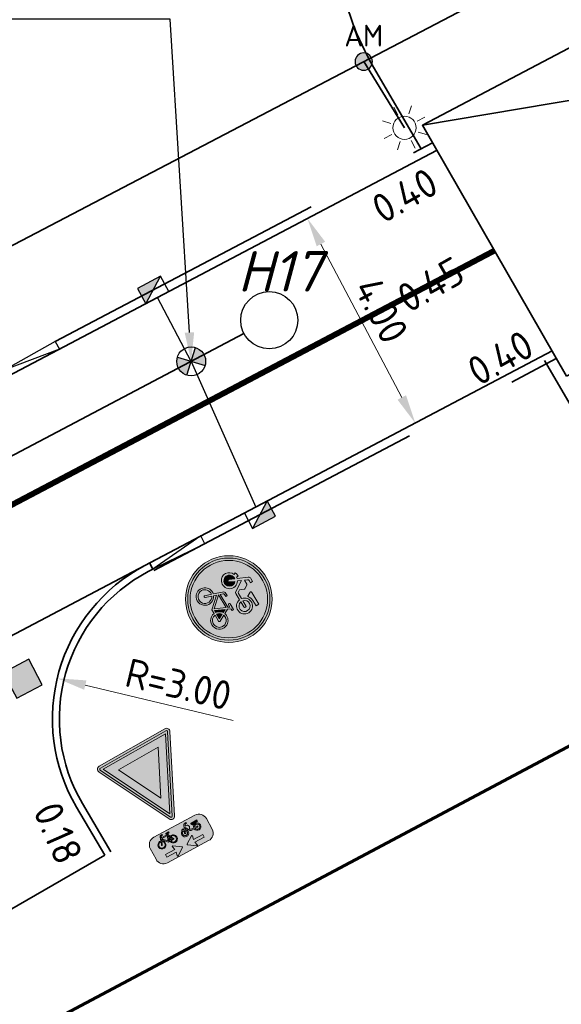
# Model space of a CAD drawing. Header units: metres. Extents: x 109063 to 109671, y 521086 to 521391.
# Tile 41 of 85: x 109225 to 109235, y 521239 to 521256. Entities that reach past the tile are written whole.
import ezdxf
from ezdxf import colors
from ezdxf.entities.mleader import LeaderData, LeaderLine
from ezdxf.enums import TextEntityAlignment as Align
from ezdxf.lldxf.tags import DXFTag
from ezdxf.math import Vec2, Vec3

# ---------------------------------------------------------------- set-up
doc = ezdxf.new("R2010")
doc.units = ezdxf.units.M
doc.header["$PDMODE"] = 2
for name, pattern in [('RI-HWA-SO', [7.4, 5, -2.4]), ('RI-HWA_AANSLUITLEIDING-SO', [4.8, 3, -1.8]), ('VH-OPSLUITBAND_120X250_A', [13, 8, -2, 1, -2]), ('VH-TROTTOIRBAND-SO', [15, 5, -2, 2, -2, 2, -2]), ('VW-30270_STREEP', [3, 0.3, -2.7])]:
    doc.linetypes.add(name, pattern=pattern)
for name, color, linetype, lineweight, true_color in [('N-OI-RI-HWA_RIOOLPUT-T25', 150, 'Continuous', 25, 0x007fff), ('N-WE-OV-KABEL_AANSLUITKABEL-G', 3, 'OV-KABEL-SO', 35, 0x00ff00), ('N-WE-RI-HWA-G', 150, 'RI-HWA-SO', 35, 0x007fff), ('N-WE-RI-HWA_KOLKAANSLUITING_PVC-G', 150, 'RI-HWA_AANSLUITLEIDING-SO', 25, 0x007fff), ('N-WE-RI-HWA_PUTNUMMER-S-200', 150, 'Continuous', 25, 0x007fff), ('N-WE-VH-KANTOPSLUITING_ELEMENT_VERLOOPBAND-120x250', 5, 'Continuous', 25, 0x0000ff), ('N-WE-VH-KANTOPSLUITING_OPSLUITBAND_120X250-G', 150, 'VH-OPSLUITBAND_120X250_A', 35, 0x007fff)]:
    doc.layers.add(name, color=color, linetype=linetype, lineweight=lineweight, true_color=true_color)
for name, color, linetype, lineweight in [('N-WE-GW-TALUD-G', 90, 'Continuous', 35), ('N-WE-KG-WERKGRENS_FASE 3A-G', 10, 'XX-WERKGRENS_CIRCEL', 70), ('N-WE-KL-ET_LS_OV_LICHTMAST-S', 190, 'Continuous', 25), ('N-WE-KW-KUNSTWERK_BRUG-G', 170, 'Continuous', 35), ('N-WE-OV-HULPSTUK_MOF-S-200', 190, 'Continuous', 25), ('N-WE-OV-KABEL_GROEP3-G', 130, 'OV-KABEL-SO', 35), ('N-WE-RI-HWA_HULPSTUK-S-250', 150, 'Continuous', 25), ('N-WE-RI-HWA_KOLK_TROTTOIRKOLK-S-200', 150, 'Continuous', 25), ('N-WE-VH-KANTOPSLUITING_TROTTOIRBAND_130X150-G', 210, 'VH-TROTTOIRBAND-SO', 35), ('N-WE-VH-KANTVERHARDING_WEG-G', 4, 'Continuous', 35), ('N-WE-VH-VERKEERSTEGEL-S', 7, 'Continuous', 25), ('N-WE-VW-MARKERING_LANGS_STREEP_30270-G', 7, 'VW-30270_STREEP', 13), ('N-WE-VW-VERKEERSTEKEN-S-200', 7, 'Continuous', 25), ('N-WE-VW-VERKEERSTEKEN_BORD-S-200', 7, 'Continuous', 25), ('N-WE-VW-VERKEERSTEKEN_BORD_ONDERBORD-S-200', 7, 'Continuous', 25), ('X-XX-AL-HOOGTELABEL-T25', 7, 'Continuous', 25), ('X-XX-AL-M', 7, 'Continuous', 18), ('X-XX-AL-T25', 7, 'Continuous', 25)]:
    doc.layers.add(name, color=color, linetype=linetype, lineweight=lineweight)
doc.layers.get('0').freeze()
doc.styles.add('NLCS-ISO', font='NLCS-ISO.ttf')
doc.styles.add('NLCS-ISO-M200-T25', font='NLCS-ISO.ttf', dxfattribs={"height": 0.5})
doc.styles.get("Standard").update_dxf_attribs({"font": 'isocpeur.ttf'})
tags = doc.linetypes.add('OV-KABEL-SO', pattern='A,4,-1,[103,NLCS.SHX,S=0.75,R=0,X=0,Y=0],-1,4,-1.5,["0V",Standard,S=1,R=0,X=0,Y=-0.5],-3', length=14.5).pattern_tags.tags
tags[18] = DXFTag(74, 10)
doc.linetypes.add('XX-WERKGRENS_CIRCEL', pattern='A,10,-2.5,[69,NLCS.SHX,S=1,R=0,X=0,Y=0],-2.5', length=15)
doc.dimstyles.new('NLCS-M200-T25-PIJL_L2_H2', dxfattribs={"dimscale": 0.2, "dimtxt": 2.5, "dimasz": 2.5, "dimexe": 2, "dimexo": 2, "dimgap": 0.7, "dimtad": 1, "dimzin": 0, "dimdsep": 46, "dimtxsty": 'NLCS-ISO-M200-T25', "dimcen": 0, "dimdle": 2, "dimclrd": 256, "dimclre": 256, "dimclrt": 256, "dimazin": 0, "dimtfac": 1, "dimtdec": 3, "dimtofl": 0, "dimtmove": 0, "dimatfit": 3, "dimfxl": 2, "dimfxlon": 1, "dimtfillclr": 256, "dimtolj": 1, "dimtzin": 0, "dimlwd": -1, "dimlwe": -1, "dimarcsym": 0})

# ---------------------------------------------------------------- blocks, each defined once
blk = doc.blocks.new('*D91')
at = {"layer": 'Defpoints', "color": 0, "transparency": 16777216}
for p in [(109229.046, 521251.924), (109232.183, 521249.055), (109230.91, 521248.385)]:
    blk.add_point(p, dxfattribs=at)
at = {"layer": 'X-XX-AL-M', "transparency": 16777216}
for p, q in [((109229.965, 521252.408), (109230.672, 521252.781)), ((109230.552, 521252.152), (109231.95, 521249.498)), ((109231.829, 521248.869), (109232.537, 521249.242))]:
    blk.add_line(p, q, dxfattribs=at)
for points in [[(109230.625, 521252.191), (109230.478, 521252.113), (109230.318, 521252.594)], [(109232.024, 521249.536), (109231.876, 521249.459), (109232.183, 521249.055)]]:
    blk.add_solid(points, dxfattribs=at)
at = {"layer": 'X-XX-AL-M', "transparency": 16777216, "insert": (109231.596, 521251.006), "char_height": 0.5, "attachment_point": 5, "rotation": 297.7841, "style": 'NLCS-ISO-M200-T25', "bg_fill": 3, "box_fill_scale": 1.1, "bg_fill_color": 256, "bg_fill_true_color": 13158600, "bg_fill_transparency": 0}
blk.add_mtext('\\A1;4.00', dxfattribs=at)
blk = doc.blocks.new('N-SVW-VERKEERSTEKEN_BORD_B06-SO')
at = {"true_color": 0xff0000}
h = blk.add_hatch(color=1, dxfattribs=at)
h.dxf.hatch_style = 1
h.paths.add_polyline_path([(-3.533, 3.13), (-0.268, -3.399, 0.284079), (0, -3.565), (0, -3.365, -0.284079), (-0.089, -3.309), (-3.354, 3.22, -0.557537), (-3.265, 3.365), (0, 3.365), (0, 3.565), (-3.265, 3.565, 0.557537)])
h = blk.add_hatch(color=1, dxfattribs=at)
h.dxf.hatch_style = 1
h.paths.add_polyline_path([(0, 3.365), (3.265, 3.365, -0.557537), (3.354, 3.22), (0.089, -3.309, -0.284079), (0, -3.365), (0, -3.565, 0.284079), (0.268, -3.399), (3.533, 3.13, 0.557537), (3.265, 3.565), (0, 3.565)])
at = {"true_color": 0xffffff}
h = blk.add_hatch(color=7, dxfattribs=at)
h.dxf.hatch_style = 1
h.paths.add_polyline_path([(-0.089, -3.309, 0.284079), (0, -3.365), (0, -3.041), (-3.103, 3.165), (0, 3.165), (0, 3.365), (-3.265, 3.365, 0.557537), (-3.354, 3.22)])
at = {"true_color": 0xff0000}
h = blk.add_hatch(color=1, dxfattribs=at)
h.dxf.hatch_style = 1
h.paths.add_polyline_path([(0, -3.041), (0, -1.476), (-1.97, 2.465), (0, 2.465), (0, 3.165), (-3.103, 3.165)], flags=17)
at = {"true_color": 0xffffff}
h = blk.add_hatch(color=7, dxfattribs=at)
h.dxf.hatch_style = 1
h.paths.add_polyline_path([(0, -3.041), (0, -3.365, 0.284079), (0.089, -3.309), (3.354, 3.22, 0.557537), (3.265, 3.365), (0, 3.365), (0, 3.165), (3.103, 3.165)])
at = {"true_color": 0xff0000}
h = blk.add_hatch(color=1, dxfattribs=at)
h.dxf.hatch_style = 1
h.paths.add_polyline_path([(0, -3.041), (3.103, 3.165), (0, 3.165), (0, 2.465), (1.97, 2.465), (0, -1.476)], flags=17)
at = {"true_color": 0xffffff}
h = blk.add_hatch(color=7, dxfattribs=at)
h.dxf.hatch_style = 1
h.paths.add_polyline_path([(0, -1.476), (1.97, 2.465), (-1.97, 2.465)])
at = {"color": 1, "lineweight": 0, "true_color": 0xff0000}
blk.add_lwpolyline([(-3.533, 3.13), (-0.268, -3.399, 0.618034), (0.268, -3.399), (3.533, 3.13, 0.557537), (3.265, 3.565), (-3.265, 3.565, 0.557537)], format="xyb", close=True, dxfattribs=at)
at = {"color": 7, "lineweight": 0, "true_color": 0xffffff}
blk.add_lwpolyline([(-3.354, 3.22), (-0.089, -3.309, 0.618034), (0.089, -3.309), (3.354, 3.22, 0.557537), (3.265, 3.365), (-3.265, 3.365, 0.557537)], format="xyb", close=True, dxfattribs=at)
for points in [[(-3.103, 3.165), (0, -3.041), (3.103, 3.165)], [(-1.97, 2.465), (0, -1.476), (1.97, 2.465)]]:
    blk.add_lwpolyline(points, close=True, dxfattribs=at)
blk = doc.blocks.new('N-SVW-VERKEERSTEKEN_BORD_G12A-SO')
at = {"true_color": 0x007dc8}
h = blk.add_hatch(color=152, dxfattribs=at)
h.dxf.hatch_style = 1
h.paths.add_polyline_path([(3.357, 1.155), (3.546, 1.22, 0.577878), (-2.833, 2.457), (-2.682, 2.326, -0.577878)])
at = {"true_color": 0xffffff}
h = blk.add_hatch(color=7, dxfattribs=at)
h.dxf.hatch_style = 1
h.paths.add_polyline_path([(-2.682, 2.326), (-2.531, 2.195, -0.577878), (3.168, 1.09), (3.357, 1.155, 0.577878)])
at = {"true_color": 0x007dc8}
h = blk.add_hatch(color=152, dxfattribs=at)
h.dxf.hatch_style = 1
h.paths.add_polyline_path([(-3.35, 0, 1), (3.35, 0, 1)])
h.paths.add_polyline_path([(-0.055, 1.663), (-0.237, 1.959, 0.255306), (-0.314, 2.001), (-0.713, 2.001), (-0.612, 2.237, -0.318303), (-0.477, 2.333), (-0.257, 2.333), (-0.257, 2.547), (-0.533, 2.547, 0.321327), (-0.764, 2.412), (-1.158, 1.528), (-1.287, 1.551), (-1.287, 1.719, 0.106802), (-1.664, 1.652), (-1.591, 1.494, 0.671062), (-1.655, 0.249, 0.948349), (-0.961, 1.449), (-0.82, 1.776), (-0.252, 0.848, 0.261076), (-0.1, 0.763), (0.525, 0.763, 0.931549), (1.903, 0.859, 0.922827), (0.53, 0.971), (0.001, 0.971, -0.255202), (-0.122, 1.039), (-0.224, 1.196), (-0.05, 1.573, 0.251346)], flags=16)
h.paths.add_polyline_path([(-1.234, 1.334), (-1.444, 0.879, 1), (-1.255, 0.792), (-1.045, 1.247, -0.86337), (-1.52, 0.425, -0.929509)], flags=0)
h.paths.add_polyline_path([(0.519, 2.001), (1.718, 2.001), (1.718, 1.719), (1.166, 1.719, 0.136609), (0.705, 1.559, -0.485649), (0.587, 1.584), (0.443, 1.89, -0.526528)], flags=16)
h.paths.add_polyline_path([(-0.556, 0.042), (-0.331, 0.043), (-0.331, -0.115), (-0.528, -0.115, 0.345861), (-0.651, -0.19), (-0.741, -0.43), (0.564, -0.43), (0.637, -0.273), (0.412, -0.273, -1), (0.412, -0.115), (0.992, -0.115), (0.992, -0.273), (0.806, -0.273), (0.682, -0.548), (0.89, -0.953, -0.318009), (1.737, -1.177, -0.476174), (1.515, -2.321, -0.529348), (0.401, -1.736), (0.041, -1.736), (-0.854, -0.745), (-0.933, -0.976, -0.427471), (-0.595, -2.017, -0.4733), (-1.739, -2.24, -0.794265), (-1.079, -0.92), (-0.809, -0.149, -0.334348)], flags=16)
h.paths.add_polyline_path([(1.689, 0.883, -0.929509), (0.744, 0.763), (1.245, 0.763, 1), (1.245, 0.971), (0.744, 0.971, -0.86337)], flags=0)
h.paths.add_polyline_path([(-0.786, -0.582), (0.491, -0.582), (0.063, -1.527)], flags=0)
h.paths.add_polyline_path([(-1.135, -1.077), (-1.332, -1.634, 1.053204), (-1.18, -1.679), (-0.989, -1.128, -0.542254), (-0.88, -2.118, -0.632638), (-1.856, -1.657, -0.479903)], flags=0)
h.paths.add_polyline_path([(0.598, -0.728), (0.75, -1.021, 0.234167), (0.401, -1.578), (0.21, -1.578)], flags=0)
h.paths.add_polyline_path([(0.823, -1.167), (1.037, -1.578), (0.564, -1.578, -0.216058)], flags=0)
h.paths.add_polyline_path([(0.964, -1.094, -0.564261), (1.744, -1.748, -0.396488), (1.099, -2.251, -0.350134), (0.564, -1.736), (1.166, -1.736, 0.566151), (1.234, -1.623)], flags=0)
h = blk.add_hatch(color=152, dxfattribs=at)
h.dxf.hatch_style = 1
h.paths.add_polyline_path([(-2.682, 2.326), (-2.833, 2.457, 0.180494), (-3.75, 0, 0.414214), (0, -3.75), (0, -3.55, -0.414214), (-3.55, 0, -0.180494)])
at = {"true_color": 0xffffff}
h = blk.add_hatch(color=7, dxfattribs=at)
h.dxf.hatch_style = 1
h.paths.add_polyline_path([(-3.35, 0, -0.180494), (-2.531, 2.195), (-2.682, 2.326, 0.180494), (-3.55, 0, 0.414214), (0, -3.55), (0, -3.35, -0.414214)])
h = blk.add_hatch(color=7, dxfattribs=at)
h.dxf.hatch_style = 1
h.paths.add_polyline_path([(-0.055, 1.663), (-0.237, 1.959, 0.255306), (-0.314, 2.001), (-0.713, 2.001), (-0.612, 2.237, -0.318303), (-0.477, 2.333), (-0.257, 2.333), (-0.257, 2.547), (-0.533, 2.547, 0.321327), (-0.764, 2.412), (-1.158, 1.528), (-1.287, 1.551), (-1.287, 1.719, 0.106802), (-1.664, 1.652), (-1.591, 1.494, 0.671062), (-1.655, 0.249, 0.948349), (-0.961, 1.449), (-0.82, 1.776), (-0.252, 0.847, 0.259153), (-0.1, 0.763), (0.525, 0.763, 0.931549), (1.903, 0.859, 0.922827), (0.53, 0.971), (0.001, 0.971, -0.255465), (-0.122, 1.039), (-0.224, 1.196), (-0.049, 1.573, 0.249583)])
h.paths.add_polyline_path([(-1.52, 0.425, -0.929509), (-1.234, 1.334), (-1.444, 0.879, 1), (-1.255, 0.792), (-1.045, 1.247, -0.86337)], flags=16)
h.paths.add_polyline_path([(1.689, 0.883, -0.929509), (0.744, 0.763), (1.245, 0.763, 1), (1.245, 0.971), (0.744, 0.971, -0.86337)], flags=16)
h = blk.add_hatch(color=7, dxfattribs=at)
h.dxf.hatch_style = 1
h.paths.add_polyline_path([(1.166, 1.719), (1.718, 1.719), (1.718, 2.001), (0.519, 2.001, 0.572156), (0.448, 1.88), (0.587, 1.584, 0.436321), (0.695, 1.552, -0.140127)])
at = {"true_color": 0x007dc8}
h = blk.add_hatch(color=152, dxfattribs=at)
h.dxf.hatch_style = 1
h.paths.add_polyline_path([(-1.045, 1.247), (-1.255, 0.792, -1), (-1.444, 0.879), (-1.234, 1.334, 0.929509), (-1.52, 0.425, 0.86337)])
h = blk.add_hatch(color=152, dxfattribs=at)
h.dxf.hatch_style = 1
h.paths.add_polyline_path([(3.75, 0, 0.083022), (3.546, 1.22), (3.357, 1.155, -0.083022), (3.55, 0, -0.414214), (0, -3.55), (0, -3.75, 0.414214)])
at = {"true_color": 0xffffff}
h = blk.add_hatch(color=7, dxfattribs=at)
h.dxf.hatch_style = 1
h.paths.add_polyline_path([(3.357, 1.155), (3.168, 1.09, -0.083022), (3.35, 0, -0.414214), (0, -3.35), (0, -3.55, 0.414214), (3.55, 0, 0.083022)])
at = {"true_color": 0x007dc8}
h = blk.add_hatch(color=152, dxfattribs=at)
h.dxf.hatch_style = 1
h.paths.add_polyline_path([(0.744, 0.971), (1.245, 0.971, -1), (1.245, 0.763), (0.744, 0.763, 0.929509), (1.689, 0.883, 0.86337)])
at = {"true_color": 0xffffff}
h = blk.add_hatch(color=7, dxfattribs=at)
h.dxf.hatch_style = 1
h.paths.add_polyline_path([(0.682, -0.548), (0.806, -0.273), (0.992, -0.273), (0.992, -0.115), (0.412, -0.115, 1), (0.412, -0.273), (0.637, -0.273), (0.564, -0.43), (-0.741, -0.43), (-0.651, -0.19, -0.345861), (-0.528, -0.115), (-0.331, -0.115), (-0.331, 0.043), (-0.556, 0.042, 0.334348), (-0.809, -0.149), (-1.079, -0.92, 0.794265), (-1.739, -2.24, 0.4733), (-0.595, -2.017, 0.427471), (-0.933, -0.976), (-0.854, -0.745), (0.041, -1.736), (0.401, -1.736, 0.529348), (1.515, -2.321, 0.476174), (1.737, -1.177, 0.318009), (0.89, -0.953)])
h.paths.add_polyline_path([(-0.786, -0.582), (0.491, -0.582), (0.063, -1.527)], flags=16)
h.paths.add_polyline_path([(-0.989, -1.128, -0.542254), (-0.88, -2.118, -0.632638), (-1.856, -1.657, -0.479903), (-1.135, -1.077), (-1.332, -1.634, 1.053204), (-1.18, -1.679)], flags=16)
h.paths.add_polyline_path([(0.598, -0.728), (0.75, -1.021, 0.234167), (0.401, -1.578), (0.21, -1.578)], flags=16)
h.paths.add_polyline_path([(0.823, -1.167), (1.037, -1.578), (0.564, -1.578, -0.216058)], flags=16)
h.paths.add_polyline_path([(0.564, -1.736), (1.166, -1.736, 0.566151), (1.234, -1.623), (0.964, -1.094, -0.564261), (1.744, -1.748, -0.396488), (1.099, -2.251, -0.350134)], flags=16)
at = {"true_color": 0x007dc8}
h = blk.add_hatch(color=152, dxfattribs=at)
h.dxf.hatch_style = 1
h.paths.add_polyline_path([(-0.786, -0.582), (0.063, -1.527), (0.491, -0.582)])
h = blk.add_hatch(color=152, dxfattribs=at)
h.dxf.hatch_style = 1
h.paths.add_polyline_path([(0.21, -1.578), (0.401, -1.578, -0.234167), (0.75, -1.021), (0.598, -0.728)])
h = blk.add_hatch(color=152, dxfattribs=at)
h.dxf.hatch_style = 1
h.paths.add_polyline_path([(-1.332, -1.634), (-1.135, -1.077, 0.479903), (-1.856, -1.657, 0.632638), (-0.88, -2.118, 0.542254), (-0.989, -1.128), (-1.18, -1.679, -1.053204)])
h = blk.add_hatch(color=152, dxfattribs=at)
h.dxf.hatch_style = 1
h.paths.add_polyline_path([(1.744, -1.748, 0.564261), (0.964, -1.094), (1.234, -1.623, -0.566151), (1.166, -1.736), (0.564, -1.736, 0.350134), (1.099, -2.251, 0.396488)])
h = blk.add_hatch(color=152, dxfattribs=at)
h.dxf.hatch_style = 1
h.paths.add_polyline_path([(1.037, -1.578), (0.823, -1.167, 0.216058), (0.564, -1.578)])
at = {"color": 7, "lineweight": 0, "true_color": 0xffffff}
for points in [[(0.53, 0.971, -0.922827), (1.903, 0.859, -0.931549), (0.525, 0.763), (-0.1, 0.763, -0.259153), (-0.252, 0.847), (-0.82, 1.776), (-0.961, 1.449, -0.948349), (-1.655, 0.249, -0.671062), (-1.591, 1.494), (-1.664, 1.652, -0.106802), (-1.287, 1.719), (-1.287, 1.551), (-1.158, 1.528), (-0.764, 2.412, -0.321327), (-0.533, 2.547), (-0.257, 2.547), (-0.257, 2.333), (-0.477, 2.333, 0.318303), (-0.612, 2.237), (-0.713, 2.001), (-0.314, 2.001, -0.265598), (-0.235, 1.956), (-0.055, 1.663, -0.249583), (-0.049, 1.573), (-0.224, 1.196), (-0.122, 1.039, 0.255465), (0.001, 0.971)], [(1.718, 2.001), (0.519, 2.001, 0.526528), (0.443, 1.89), (0.587, 1.584, 0.485649), (0.705, 1.559, -0.136609), (1.166, 1.719), (1.718, 1.719)], [(-1.045, 1.247, -0.86337), (-1.52, 0.425, -0.929509), (-1.234, 1.334), (-1.444, 0.879, 1), (-1.255, 0.792)], [(0.744, 0.971, -0.86337), (1.689, 0.883, -0.929509), (0.744, 0.763), (1.245, 0.763, 1), (1.245, 0.971)], [(0.682, -0.548), (0.806, -0.273), (0.992, -0.273), (0.992, -0.115), (0.412, -0.115, 1), (0.412, -0.273), (0.637, -0.273), (0.564, -0.43), (-0.741, -0.43), (-0.651, -0.19, -0.345861), (-0.528, -0.115), (-0.331, -0.115), (-0.331, 0.043), (-0.556, 0.042, 0.334348), (-0.809, -0.149), (-1.079, -0.92, 0.794265), (-1.739, -2.24, 0.4733), (-0.595, -2.017, 0.427471), (-0.933, -0.976), (-0.854, -0.745), (0.041, -1.736), (0.401, -1.736, 0.529348), (1.515, -2.321, 0.476174), (1.737, -1.177, 0.318009), (0.89, -0.953)], [(0.598, -0.728), (0.21, -1.578), (0.401, -1.578, -0.234167), (0.75, -1.021)], [(-0.989, -1.128, -0.542254), (-0.88, -2.118, -0.632638), (-1.856, -1.657, -0.479903), (-1.135, -1.077), (-1.332, -1.634, 1.053204), (-1.18, -1.679)], [(0.964, -1.094, -0.564261), (1.744, -1.748, -0.396488), (1.099, -2.251, -0.350134), (0.564, -1.736), (1.166, -1.736, 0.566151), (1.234, -1.623)], [(1.037, -1.578), (0.823, -1.167, 0.216058), (0.564, -1.578)]]:
    blk.add_lwpolyline(points, format="xyb", close=True, dxfattribs=at)
blk.add_lwpolyline([(0.491, -0.582), (-0.786, -0.582), (0.063, -1.527)], close=True, dxfattribs=at)
at = {"color": 152, "lineweight": 0, "true_color": 0x007dc8}
blk.add_circle((0, 0), 3.75, dxfattribs=at)
at = {"color": 7, "lineweight": 0, "true_color": 0xffffff}
for radius in [3.55, 3.35]:
    blk.add_circle((0, 0), radius, dxfattribs=at)
blk = doc.blocks.new('*D248')
at = {"layer": 'Defpoints', "color": 0, "transparency": 16777216}
for p in [(109225.99, 521244.639), (109228.907, 521243.938)]:
    blk.add_point(p, dxfattribs=at)
at = {"layer": 'X-XX-AL-M', "transparency": 16777216}
blk.add_line((109229.034, 521243.908), (109226.476, 521244.522), dxfattribs=at)
blk.add_solid([(109226.496, 521244.603), (109226.457, 521244.441), (109225.99, 521244.639)], dxfattribs=at)
at = {"layer": 'X-XX-AL-M', "transparency": 16777216, "insert": (109228.089, 521244.536), "char_height": 0.5, "attachment_point": 5, "rotation": 346.4885, "style": 'NLCS-ISO-M200-T25'}
blk.add_mtext('\\A1;R=3.00', dxfattribs=at)
blk = doc.blocks.new('SKL-ET_OV_LICHTMAST-SO')
at = {"color": 0, "linetype": 'ByBlock', "lineweight": 18}
for points in [[(0, 2), (0, 1.25)], [(-1.414, 1.414), (-0.884, 0.884)], [(0.884, 0.884), (1.414, 1.414)], [(-1.25, 0), (-2, 0)], [(2, 0), (1.25, 0)], [(-1.414, -1.414), (-0.884, -0.884)], [(0, -1.25), (0, -2)], [(0.884, -0.884), (1.414, -1.414)]]:
    blk.add_lwpolyline(points, dxfattribs=at)
blk.add_circle((0, 0), 1, dxfattribs=at)
blk = doc.blocks.new('SVH-KANTOPSLUITING_VERLOOP_120X250_130 150X250_RECHTS')
for p, q in [((-1, 0), (0, -0.12)), ((-1, 0), (0, 0)), ((-1, -0.15), (-1, 0)), ((0, -0.12), (0, 0)), ((-1, -0.15), (0, -0.12))]:
    blk.add_line(p, q)
blk = doc.blocks.new('SVH-KANTOPSLUITING_VERLOOP_120X250_130 150X250_LINKS')
for p, q in [((1, 0), (0, -0.12)), ((0, -0.12), (0, 0)), ((1, 0), (0, 0)), ((1, -0.15), (1, 0)), ((1, -0.15), (0, -0.12))]:
    blk.add_line(p, q)
blk = doc.blocks.new('SRI-KOLK_TROTTOIR-SO')
blk.add_hatch(color=256).paths.add_polyline_path([(1.125, 1.5), (-1.125, 1.5), (-1.125, 0)])
blk.add_line((-1.125, 0), (1.125, 1.5))
at = {"flags": 128}
blk.add_lwpolyline([(-1.125, 0), (1.125, 0), (1.125, 1.5), (-1.125, 1.5)], close=True, dxfattribs=at)
blk = doc.blocks.new('SRI-PUTNUMMER-SO')
blk.add_circle((0, 0), 3.09)
at = {"style": 'NLCS-ISO'}
blk.add_attdef('PUTNR', text='', height=1.8, dxfattribs=at).set_placement((0, 0), align=Align.MIDDLE_CENTER)
blk = doc.blocks.new('N-SVW-VERKEERSTEKEN_BORD_ONDERBORD_OB503OB04-SO')
at = {"true_color": 0xffffff}
h = blk.add_hatch(color=7, dxfattribs=at)
h.dxf.hatch_style = 1
edge = h.paths.add_edge_path()
edge.add_line((2.75, -0.524), (2.75, 0.524))
edge.add_arc((2.024, 0.524), 0.726, 0, 90)
edge.add_line((2.024, 1.25), (-2.024, 1.25))
edge.add_arc((-2.024, 0.524), 0.726, 90, 180)
edge.add_line((-2.75, 0.524), (-2.75, -0.524))
edge.add_arc((-2.024, -0.524), 0.726, 180, 270)
edge.add_line((-2.024, -1.25), (2.024, -1.25))
edge.add_arc((2.024, -0.524), 0.726, 270, 360)
at = {"true_color": 0x191919}
h = blk.add_hatch(color=250, dxfattribs=at)
h.dxf.hatch_style = 1
h.paths.add_polyline_path([(-0.816, 0.845), (-0.759, 0.973), (-0.673, 0.973), (-0.673, 1.046), (-0.941, 1.046, 1), (-0.941, 0.973), (-0.837, 0.973), (-0.871, 0.9), (-1.475, 0.9), (-1.434, 1.011, -0.345861), (-1.376, 1.046), (-1.285, 1.046), (-1.285, 1.119), (-1.389, 1.119, 0.334348), (-1.507, 1.03), (-1.632, 0.673, 0.794265), (-1.937, 0.062, 0.4733), (-1.408, 0.165, 0.427471), (-1.564, 0.647), (-1.528, 0.754), (-1.113, 0.295), (-0.946, 0.295, 0.529348), (-0.43, 0.024, 0.476174), (-0.327, 0.554, 0.318009), (-0.72, 0.657)])
h.paths.add_polyline_path([(-1.496, 0.829), (-0.905, 0.829), (-1.103, 0.392)], flags=16)
h.paths.add_polyline_path([(-1.59, 0.577, -0.542254), (-1.539, 0.118, -0.632638), (-1.991, 0.332, -0.479903), (-1.658, 0.6), (-1.749, 0.342, 1.053204), (-1.679, 0.321)], flags=16)
h.paths.add_polyline_path([(-0.855, 0.762), (-0.785, 0.626, 0.234167), (-0.946, 0.368), (-1.035, 0.368)], flags=16)
h.paths.add_polyline_path([(-0.751, 0.558), (-0.652, 0.368), (-0.871, 0.368, -0.216058)], flags=16)
h.paths.add_polyline_path([(-0.871, 0.295), (-0.592, 0.295, 0.566151), (-0.561, 0.347), (-0.686, 0.592, -0.564261), (-0.324, 0.29, -0.396488), (-0.623, 0.057, -0.350134)], flags=16)
h = blk.add_hatch(color=250, dxfattribs=at)
h.dxf.hatch_style = 1
h.paths.add_polyline_path([(1.135, 0.658), (1.051, 0.795, 0.255306), (1.015, 0.815), (0.83, 0.815), (0.877, 0.924, -0.318303), (0.94, 0.968), (1.041, 0.968), (1.041, 1.067), (0.913, 1.067, 0.321327), (0.807, 1.005), (0.624, 0.596), (0.564, 0.606), (0.564, 0.684, 0.106802), (0.39, 0.653), (0.423, 0.58, 0.671062), (0.394, 0.003, 0.948349), (0.715, 0.559), (0.781, 0.71), (1.044, 0.28, 0.259153), (1.114, 0.241), (1.403, 0.241, 0.931549), (2.042, 0.286, 0.922827), (1.406, 0.338), (1.161, 0.338, -0.255465), (1.104, 0.369), (1.057, 0.442), (1.138, 0.617, 0.249583)])
h.paths.add_polyline_path([(0.456, 0.085, -0.929509), (0.589, 0.506), (0.492, 0.295, 1), (0.579, 0.255), (0.676, 0.465, -0.86337)], flags=16)
h.paths.add_polyline_path([(1.943, 0.297, -0.929509), (1.505, 0.241), (1.737, 0.241, 1), (1.737, 0.338), (1.505, 0.338, -0.86337)], flags=16)
h = blk.add_hatch(color=250, dxfattribs=at)
h.dxf.hatch_style = 1
h.paths.add_polyline_path([(1.701, 0.684), (1.956, 0.684), (1.956, 0.815), (1.401, 0.815, 0.572156), (1.368, 0.759), (1.432, 0.622, 0.436321), (1.482, 0.607, -0.140127)])
h = blk.add_hatch(color=250, dxfattribs=at)
h.dxf.hatch_style = 1
edge = h.paths.add_edge_path()
edge.add_arc((-0.285, -0.673), 0.0508, -55.44885, 55.3151, ccw=False)
edge.add_line((-0.257, -0.715), (-0.909, -1.165))
edge.add_arc((-0.938, -1.125), 0.0497, 163.01956, 304.61802, ccw=False)
edge.add_line((-0.985, -1.11), (-0.912, -0.798))
edge.add_line((-0.912, -0.798), (-1.831, -0.798))
edge.add_line((-1.831, -0.798), (-1.831, -0.547))
edge.add_line((-1.831, -0.547), (-0.912, -0.547))
edge.add_line((-0.912, -0.547), (-0.985, -0.234))
edge.add_arc((-0.936, -0.223), 0.0509, 59.15237, 193.20552, ccw=False)
edge.add_line((-0.909, -0.179), (-0.256, -0.631))
h = blk.add_hatch(color=250, dxfattribs=at)
h.dxf.hatch_style = 1
edge = h.paths.add_edge_path()
edge.add_arc((0.285, -0.673), 0.0508, 484.6849, 595.44885)
edge.add_line((0.257, -0.715), (0.909, -1.165))
edge.add_arc((0.938, -1.125), 0.0497, 235.38198, 376.98044)
edge.add_line((0.985, -1.11), (0.912, -0.798))
edge.add_line((0.912, -0.798), (1.831, -0.798))
edge.add_line((1.831, -0.798), (1.831, -0.547))
edge.add_line((1.831, -0.547), (0.912, -0.547))
edge.add_line((0.912, -0.547), (0.985, -0.234))
edge.add_arc((0.936, -0.223), 0.0509, 346.79448, 480.84763)
edge.add_line((0.909, -0.179), (0.256, -0.631))
at = {"color": 250, "lineweight": 0, "true_color": 0x191919}
for points in [[(2.75, -0.524), (2.75, 0.524, 0.414214), (2.024, 1.25), (-2.024, 1.25, 0.414214), (-2.75, 0.524), (-2.75, -0.524, 0.414214), (-2.024, -1.25), (2.024, -1.25, 0.414214)], [(-0.816, 0.845), (-0.759, 0.973), (-0.673, 0.973), (-0.673, 1.046), (-0.941, 1.046, 1), (-0.941, 0.973), (-0.837, 0.973), (-0.871, 0.9), (-1.475, 0.9), (-1.434, 1.011, -0.345861), (-1.376, 1.046), (-1.285, 1.046), (-1.285, 1.119), (-1.389, 1.119, 0.334348), (-1.507, 1.03), (-1.632, 0.673, 0.794265), (-1.937, 0.062, 0.4733), (-1.408, 0.165, 0.427471), (-1.564, 0.647), (-1.528, 0.754), (-1.113, 0.295), (-0.946, 0.295, 0.529348), (-0.43, 0.024, 0.476174), (-0.327, 0.554, 0.318009), (-0.72, 0.657)], [(1.406, 0.338, -0.922827), (2.042, 0.286, -0.931549), (1.403, 0.241), (1.114, 0.241, -0.259153), (1.044, 0.28), (0.781, 0.71), (0.715, 0.559, -0.948349), (0.394, 0.003, -0.671062), (0.423, 0.58), (0.39, 0.653, -0.106802), (0.564, 0.684), (0.564, 0.606), (0.624, 0.596), (0.807, 1.005, -0.321327), (0.913, 1.067), (1.041, 1.067), (1.041, 0.968), (0.94, 0.968, 0.318303), (0.877, 0.924), (0.83, 0.815), (1.015, 0.815, -0.265598), (1.052, 0.794), (1.135, 0.658, -0.249583), (1.138, 0.617), (1.057, 0.442), (1.104, 0.369, 0.255465), (1.161, 0.338)], [(-1.59, 0.577, -0.542254), (-1.539, 0.118, -0.632638), (-1.991, 0.332, -0.479903), (-1.658, 0.6), (-1.749, 0.342, 1.053204), (-1.679, 0.321)], [(-0.855, 0.762), (-1.035, 0.368), (-0.946, 0.368, -0.234167), (-0.785, 0.626)], [(-0.686, 0.592, -0.564261), (-0.324, 0.29, -0.396488), (-0.623, 0.057, -0.350134), (-0.871, 0.295), (-0.592, 0.295, 0.566151), (-0.561, 0.347)], [(-0.652, 0.368), (-0.751, 0.558, 0.216058), (-0.871, 0.368)], [(0.676, 0.465, -0.86337), (0.456, 0.085, -0.929509), (0.589, 0.506), (0.492, 0.295, 1), (0.579, 0.255)], [(1.956, 0.815), (1.401, 0.815, 0.526528), (1.366, 0.764), (1.432, 0.622, 0.485649), (1.487, 0.61, -0.136609), (1.701, 0.684), (1.956, 0.684)], [(1.505, 0.338, -0.86337), (1.943, 0.297, -0.929509), (1.505, 0.241), (1.737, 0.241, 1), (1.737, 0.338)], [(-1.831, -0.547), (-0.912, -0.547), (-0.985, -0.234, -0.662219), (-0.909, -0.179), (-0.256, -0.631, -0.524067), (-0.256, -0.715), (-0.909, -1.165, -0.710653), (-0.985, -1.11), (-0.912, -0.798), (-1.831, -0.798)], [(1.831, -0.547), (0.912, -0.547), (0.985, -0.234, 0.662219), (0.909, -0.179), (0.256, -0.631, 0.524067), (0.256, -0.715), (0.909, -1.165, 0.710653), (0.985, -1.11), (0.912, -0.798), (1.831, -0.798)]]:
    blk.add_lwpolyline(points, format="xyb", close=True, dxfattribs=at)
blk.add_lwpolyline([(-0.905, 0.829), (-1.496, 0.829), (-1.103, 0.392)], close=True, dxfattribs=at)
blk = doc.blocks.new('SVH-VERKEERSTEGEL_500X500_HAAIENTAND')
h = blk.add_hatch(color=253)
h.paths.add_polyline_path([(-0.25, -0.5), (-0.25, 0), (0, -0.5)])
h.paths.add_polyline_path([(0, -0.5), (0.25, 0), (0.25, -0.5)])
h = blk.add_hatch(color=255)
h.dxf.hatch_style = 1
h.paths.add_polyline_path([(0.25, 0), (-0.25, 0), (0, -0.5)])
blk.add_3dface([(-0.25, -0.5), (0.25, -0.5), (0.25, 0), (-0.25, 0)])
blk = doc.blocks.new('SRI-HULP_INLAAT_125MM-SO')
h = blk.add_hatch(color=256)
h.dxf.hatch_style = 1
h.paths.add_polyline_path([(-0.707, 0.707, 0.198912), (-1, 0, 0.198912), (-0.707, -0.707), (0, 0)])
h = blk.add_hatch(color=256)
h.dxf.hatch_style = 1
h.paths.add_polyline_path([(0.707, -0.707, 0.198912), (1, 0, 0.198912), (0.707, 0.707), (0, 0)])
for p, q in [((-0.707, 0.707), (0.707, -0.707)), ((-0.707, -0.707), (0.707, 0.707))]:
    blk.add_line(p, q)
blk.add_circle((0, 0), 1)
blk = doc.blocks.new('SOV-HULP_MOF_AFTAKMOF-SO')
h = blk.add_hatch(color=256)
h.dxf.hatch_style = 1
edge = h.paths.add_edge_path()
edge.add_arc((0, 0), 1, 180, 360)
edge.add_arc((0, 0), 1, 0, 180)
at = {"flags": 128}
blk.add_lwpolyline([(-1, 0, 1), (1, 0, 1)], format="xyb", close=True, dxfattribs=at)
at = {"style": 'NLCS-ISO'}
blk.add_attdef('AM', text='', height=2.5, dxfattribs=at).set_placement((0, 3), align=Align.MIDDLE)
at = {"style": 'NLCS-ISO', "flags": 1}
for tag, p in [('OMSCHRIJVING_LEGENDA', (0, -8.43)), ('LOCATIE', (0, -12.22)), ('MASTNUMMER', (0, -16)), ('VAN', (0, -19.78)), ('NAAR', (0, -23.57)), ('AFTAKKING', (0, -27.35)), ('VOEDINGSPUNT', (0, -31.14)), ('GROEPSNUMMER', (0, -34.92)), ('POSITIE_X', (0, -38.71)), ('POSITIE_Y', (0, -42.49)), ('OVERIGE_OPMERKING(EN)_2', (0, -50.06))]:
    blk.add_attdef(tag, p, '', height=1.8, dxfattribs=at)
at = {"style": 'NLCS-ISO'}
blk.add_attdef('OVERIGE_OPMERKING(EN)_1', (0, -46.28), '', height=1.8, dxfattribs=at)

msp = doc.modelspace()

# ---------------------------------------------------------------- linework, layer by layer
at = {"layer": 'N-WE-GW-TALUD-G', "flags": 128}
for points in [[(109230.497, 521263.617, -0.173736), (109231.128, 521260.304), (109230.845, 521258.505, 0.172478), (109231.462, 521255.212), (109232.285, 521253.8)], [(109234.417, 521250.136), (109235.078, 521248.999, 0.180044), (109237.774, 521246.786), (109239.101, 521246.33, -0.18329), (109241.828, 521244.062)]]:
    msp.add_lwpolyline(points, format="xyb", dxfattribs=at)
at = {"layer": 'N-WE-KW-KUNSTWERK_BRUG-G'}
msp.add_lwpolyline([(109232.306, 521254.207), (109248.094, 521256.873)], dxfattribs=at)
at = {"layer": 'N-WE-OV-KABEL_AANSLUITKABEL-G', "flags": 128}
msp.add_lwpolyline([(109231.292, 521255.307), (109231.997, 521254.163)], dxfattribs=at)
at = {"layer": 'N-WE-RI-HWA_KOLKAANSLUITING_PVC-G', "flags": 128}
msp.add_lwpolyline([(109228.308, 521250.122), (109227.725, 521251.228)], dxfattribs=at)
at = {"layer": 'N-WE-VH-KANTOPSLUITING_OPSLUITBAND_120X250-G'}
msp.add_lwpolyline([(109226.921, 521241.639), (109226.428, 521242.473, -0.428598), (109227.565, 521246.486), (109227.645, 521246.529)], format="xyb", dxfattribs=at)
at = {"layer": 'N-WE-VH-KANTOPSLUITING_TROTTOIRBAND_130X150-G', "flags": 128}
for points in [[(109225.958, 521250.466), (109232.481, 521253.903)], [(109227.659, 521246.502), (109234.621, 521250.17)]]:
    msp.add_lwpolyline(points, dxfattribs=at)
at = {"layer": 'N-WE-VH-KANTVERHARDING_WEG-G'}
for points in [[(109137.971, 521240.279), (109134.989, 521237.393, 0.026606), (109127.754, 521244.29), (109133.312, 521250.949, -0.101245), (109134.879, 521252.199), (109147.128, 521258.448, -0.330211), (109154.176, 521257.265, -0.073785), (109174.896, 521228.206), (109176.603, 521224.864, 0.417968), (109177.281, 521224.649), (109216.067, 521245.085), (109216.684, 521245.41, 0.424998), (109217.887, 521249.559), (109217.365, 521250.468), (109220.465, 521252.225), (109221.135, 521251.043, 0.405322), (109225.143, 521249.867), (109232.551, 521253.77)], [(109226.817, 521241.578), (109226.325, 521242.412, -0.428598), (109227.509, 521246.592), (109234.551, 521250.303)]]:
    msp.add_lwpolyline(points, format="xyb", dxfattribs=at)
msp.add_lwpolyline([(109227.645, 521246.529), (109227.589, 521246.635)], dxfattribs=at)
at = {"layer": 'N-WE-VH-KANTVERHARDING_WEG-G', "flags": 128}
msp.add_lwpolyline([(109218.873, 521242.043), (109227.509, 521246.592)], dxfattribs=at)
msp.add_lwpolyline([(109117.189, 521183.598), (109116.578, 521184.771, -0.412698), (109117.841, 521188.81), (109209.085, 521236.885), (109217.931, 521241.546), (109218.873, 521242.043, -0.403511), (109222.873, 521240.883), (109223.552, 521239.702), (109226.817, 521241.578)], format="xyb", dxfattribs=at)

# ---------------------------------------------------------------- block references
at = {"layer": 'N-WE-KL-ET_LS_OV_LICHTMAST-S', "xscale": 0.2, "yscale": 0.2, "zscale": 0.2, "rotation": 27.7805159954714}
msp.add_blockref('SKL-ET_OV_LICHTMAST-SO', (109231.997, 521254.163), dxfattribs=at)
at = {"layer": 'N-WE-OV-HULPSTUK_MOF-S-200', "xscale": 0.15, "yscale": 0.15, "zscale": 0.2}
msp.add_blockref('SOV-HULP_MOF_AFTAKMOF-SO', (109231.292, 521255.307), dxfattribs=at).add_auto_attribs({'AM': 'AM'})
at = {"layer": 'N-WE-RI-HWA_HULPSTUK-S-250', "xscale": 0.25, "yscale": 0.25, "zscale": 0.25, "rotation": 27.78408421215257}
msp.add_blockref('SRI-HULP_INLAAT_125MM-SO', (109228.308, 521250.122), dxfattribs=at)
at = {"layer": 'N-WE-RI-HWA_KOLK_TROTTOIRKOLK-S-200', "xscale": 0.2, "yscale": 0.2, "zscale": 0.2}
for p, rotation in [((109227.721, 521251.225), 28.19466983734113), ((109229.426, 521247.602), 207.99526591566)]:
    msp.add_blockref('SRI-KOLK_TROTTOIR-SO', p, dxfattribs=dict(at, rotation=rotation))
at = {"layer": 'N-WE-VH-KANTOPSLUITING_ELEMENT_VERLOOPBAND-120x250'}
for name, p, rotation in [('SVH-KANTOPSLUITING_VERLOOP_120X250_130 150X250_RECHTS', (109225.143, 521249.867), 207.7840662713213), ('SVH-KANTOPSLUITING_VERLOOP_120X250_130 150X250_LINKS', (109227.589, 521246.635), 27.78406960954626)]:
    msp.add_blockref(name, p, dxfattribs=dict(at, rotation=rotation))
at = {"layer": 'N-WE-VH-VERKEERSTEGEL-S', "rotation": 27.82402085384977}
msp.add_blockref('SVH-VERKEERSTEGEL_500X500_HAAIENTAND', (109225.278, 521244.852), dxfattribs=at)
at = {"layer": 'N-WE-VW-VERKEERSTEKEN-S-200', "xscale": 0.2, "yscale": 0.2, "zscale": 0.2, "rotation": 301.0534278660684}
msp.add_blockref('N-SVW-VERKEERSTEKEN_BORD_G12A-SO', (109228.959, 521246.009), dxfattribs=at)
at = {"layer": 'N-WE-VW-VERKEERSTEKEN_BORD-S-200', "xscale": 0.2, "yscale": 0.2, "zscale": 0.2, "rotation": 29.74004357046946}
msp.add_blockref('N-SVW-VERKEERSTEKEN_BORD_B06-SO', (109227.638, 521242.823), dxfattribs=at)
at = {"layer": 'N-WE-VW-VERKEERSTEKEN_BORD_ONDERBORD-S-200', "xscale": 0.2, "yscale": 0.2, "zscale": 0.2, "rotation": 28.19426740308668}
msp.add_blockref('N-SVW-VERKEERSTEKEN_BORD_ONDERBORD_OB503OB04-SO', (109228.135, 521241.86), dxfattribs=at)

# ---------------------------------------------------------------- texts
at = {"layer": 'X-XX-AL-T25', "char_height": 0.5, "attachment_point": 1, "style": 'NLCS-ISO-M200-T25'}
for s, insert, rotation in [('0.40', (109233.03, 521250.117), 29.5148), ('0.18', (109226.02, 521242.55, -0.184), 293.7907)]:
    msp.add_mtext_dynamic_manual_height_columns(s, width=1.41981, gutter_width=2.5, heights=[0], dxfattribs=dict(at, insert=insert, rotation=rotation))

# ---------------------------------------------------------------- dimensions: what is measured, and where the dimension line sits
at = {"layer": 'X-XX-AL-M'}
dim = msp.add_radius_dim(center=(109228.907, 521243.938), mpoint=(109225.99, 521244.639), dimstyle='NLCS-M200-T25-PIJL_L2_H2', override={"dimpost": 'R=<>'}, dxfattribs=at)
dim.commit()
dim.dimension.update_dxf_attribs({"geometry": '*D248', "text_midpoint": (109227.998, 521244.157), "dimtype": 164})

# ---------------------------------------------------------------- leaders
at = {"layer": 'X-XX-AL-HOOGTELABEL-T25'}
ml = msp.add_multileader_mtext('Standard', dxfattribs=at)
ml.set_content('AANBRENGEN RWA INLAAT \\P%%C125mm', color=256, style='NLCS-ISO-M200-T25')
ml.set_leader_properties(color=256, linetype='ByLayer', lineweight=-1)
ml.build(insert=Vec2(0, 0))
ml.multileader.update_dxf_attribs({"text_left_attachment_type": 5, "text_right_attachment_type": 5, "dogleg_length": 0.5, "arrow_head_size": 0.5})
ctx = ml.context
ctx.base_point, ctx.char_height, ctx.arrow_head_size, ctx.landing_gap_size, ctx.plane_origin = Vec3(109218.984, 521256.044), 0.5, 0.5, 0.18, Vec3(109228.308, 521250.122)
ctx.left_attachment, ctx.right_attachment = 5, 5
notes = []
notes.append((ctx, [(0, (1, 1, 0), (109227.944, 521256.044), (-1, 0), 0.5, [(0, [(109228.308, 521250.122)], 0, [])])]))
ctx.mtext.insert, ctx.mtext.flow_direction = Vec3(109219.164, 521257.478), 5
for ctx, leaders in notes:
    for number, flags, end, landing, length, lines in leaders:
        leader = LeaderData()
        leader.index, (leader.has_last_leader_line, leader.has_dogleg_vector, leader.attachment_direction) = number, flags
        leader.last_leader_point, leader.dogleg_vector, leader.dogleg_length = Vec3(end), Vec3(landing), length
        for number, points, colour, breaks in lines:
            line = LeaderLine()
            line.index, line.vertices, line.color, line.breaks = number, Vec3.list(points), colors.encode_raw_color(colour), breaks
            leader.lines.append(line)
        ctx.leaders.append(leader)

# ---------------------------------------------------------------- next in the draw order: dimensions: what is measured, and where the dimension line sits
at = {"layer": 'X-XX-AL-M'}
dim = msp.add_linear_dim(base=(109232.183, 521249.055), p1=(109229.046, 521251.924), p2=(109230.91, 521248.385), angle=297.7841, dimstyle='NLCS-M200-T25-PIJL_L2_H2', override={"dimtfill": 1}, dxfattribs=at)
dim.commit()
dim.dimension.update_dxf_attribs({"geometry": '*D91', "text_midpoint": (109231.251, 521250.825), "dimtype": 161})

# ---------------------------------------------------------------- next in the draw order: linework, layer by layer
at = {"layer": 'N-WE-KG-WERKGRENS_FASE 3A-G', "flags": 128}
msp.add_lwpolyline([(109325.985, 521089.891), (109318.976, 521087.098), (109317.759, 521090.31), (109323.357, 521094.593), (109238.454, 521245.385), (109219.993, 521235.574), (109205.062, 521230.405), (109136.282, 521195.493), (109151.524, 521165.711), (109133.203, 521154.372), (109118.97, 521166.626), (109096.884, 521210.772), (109081.12, 521240.821), (109089.41, 521256.905), (109098.836, 521261.004), (109101.047, 521258.31, 0.28099), (109115.146, 521256.234), (109161.484, 521279.683), (109182.49, 521274.188), (109197.384, 521282.23), (109207.411, 521265.019), (109222.743, 521273.13), (109202.684, 521306.819), (109330.854, 521375.957), (109334.104, 521366.956), (109359.352, 521304.007), (109395.916, 521316.767), (109395.014, 521304.654), (109407.223, 521303.045), (109419.647, 521302.279), (109418.208, 521287.556), (109409.708, 521288.408), (109419.013, 521237.753), (109418.562, 521234.864), (109426.445, 521234.185), (109428.101, 521222.066), (109421.278, 521222.223), (109442.345, 521149.248), (109444.21, 521130.53), (109415.056, 521118.995), (109417.942, 521109.017), (109389.8, 521098.734), (109393.219, 521089.125), (109386.118, 521086.75), (109367.934, 521091.648), (109364.106, 521102.437)], format="xyb", close=True, dxfattribs=at)
at = {"layer": 'N-WE-KW-KUNSTWERK_BRUG-G'}
msp.add_lwpolyline([(109234.796, 521249.867), (109248.094, 521256.873), (109245.621, 521261.222), (109232.306, 521254.207)], close=True, dxfattribs=at)
at = {"layer": 'N-WE-OV-KABEL_GROEP3-G', "flags": 128}
msp.add_lwpolyline([(109330.453, 521257.784), (109330.192, 521258.943), (109327.168, 521258.264), (109308.933, 521260.633), (109302.778, 521255.014), (109294.204, 521262.859), (109290.144, 521265.716), (109285.664, 521267.614), (109281.463, 521268.48), (109277.025, 521268.558), (109268.429, 521266.295), (109258.741, 521261.977), (109255.811, 521267.919), (109233.159, 521256.284), (109139.458, 521207.268)], dxfattribs=at)
at = {"layer": 'N-WE-RI-HWA-G', "flags": 128}
msp.add_lwpolyline([(109229.221, 521250.603), (109216.105, 521243.693)], dxfattribs=at)
at = {"layer": 'N-WE-RI-HWA_KOLKAANSLUITING_PVC-G', "flags": 128}
msp.add_lwpolyline([(109228.308, 521250.122), (109229.426, 521247.602)], dxfattribs=at)
at = {"layer": 'N-WE-VW-MARKERING_LANGS_STREEP_30270-G', "ltscale": 5, "const_width": 0.1}
msp.add_lwpolyline([(109180.316, 521223.988), (109233.551, 521252.037)], dxfattribs=at)

# ---------------------------------------------------------------- next in the draw order: block references
at = {"layer": 'N-WE-RI-HWA_PUTNUMMER-S-200', "xscale": 0.16, "yscale": 0.16, "zscale": 0.16}
msp.add_blockref('SRI-PUTNUMMER-SO', (109229.659, 521250.834), dxfattribs=at)

# ---------------------------------------------------------------- next in the draw order: texts
at = {"layer": 'N-OI-RI-HWA_RIOOLPUT-T25', "color": 150, "linetype": 'Continuous', "lineweight": 25, "true_color": 0x007fff, "insert": (109229.838, 521251.33), "char_height": 0.7, "attachment_point": 8}
msp.add_mtext('{\\fISOCPEUR|b0|i1|c0|p34;H17}', dxfattribs=at)
at = {"layer": 'X-XX-AL-T25', "char_height": 0.5, "attachment_point": 1, "rotation": 29.5148, "style": 'NLCS-ISO-M200-T25'}
for s, insert in [('0.40', (109231.376, 521252.926, -0.184)), ('0.45', (109231.816, 521251.381))]:
    msp.add_mtext_dynamic_manual_height_columns(s, width=1.41981, gutter_width=2.5, heights=[0], dxfattribs=dict(at, insert=insert))

doc.saveas('drawing.dxf')
